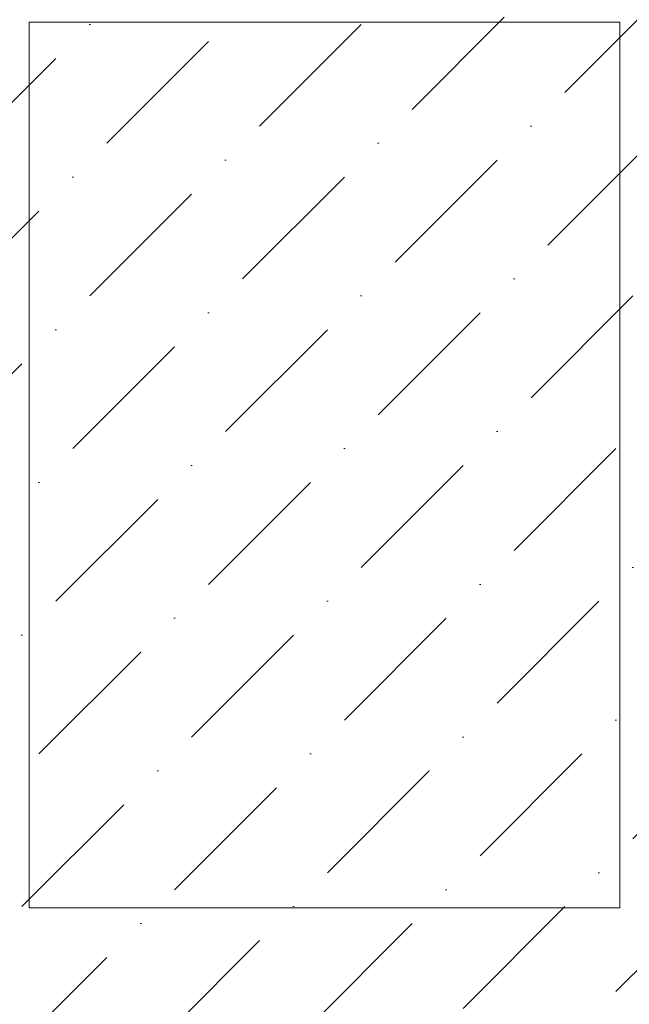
# Model space of a CAD drawing. Header units: millimetres. Extents: x -2932 to 42042, y -9257 to 17298.
# Tile 100 of 162: x 26471 to 27297, y 4648 to 5982. Entities that reach past the tile are written whole.
import ezdxf

# ---------------------------------------------------------------- set-up
doc = ezdxf.new("R2010")
doc.units = ezdxf.units.MM
doc.header["$MEASUREMENT"] = 0
doc.layers.add('Furniture-1_Pen_No__62', color=7, linetype='Continuous', lineweight=20, true_color=0xaaaaaa)
doc.layers.add('SA_SISEVIIMISTLUS_Pen_No__102', color=7, linetype='Continuous', lineweight=13, true_color=0xcccccc)
doc.layers.add('I-FURN.IFC Model_Pen_No__2', color=8, linetype='Continuous', lineweight=15)

msp = doc.modelspace()

# ---------------------------------------------------------------- hatches: boundary and pattern name
at = {"layer": 'SA_SISEVIIMISTLUS_Pen_No__102', "linetype": 'Continuous', "lineweight": 13, "true_color": 0xcccccc}
h = msp.add_hatch(dxfattribs=at)
h.set_pattern_fill('Dot___Dashed_0001', color=254, style=0, pattern_type=2)
h.set_pattern_definition([(45, (0, 0), (-183.8478, 183.8478), [195, -65, 0, -65]), (45, (22.98, 206.83), (-183.8478, 183.8478), [195, -65, 0, -65])])
h.paths.add_polyline_path([(22070, 5985), (22070, 4478.5), (22670, 4478.5), (22670, 4360), (19588, 4360), (19588, 3460), (28330.5, 3460), (28330.5, 5985), (25770, 5985), (25760, 6385), (24770, 6377.5), (24770, 5985)])

# ---------------------------------------------------------------- linework, layer by layer
at = {"layer": 'Furniture-1_Pen_No__62', "color": 253, "linetype": 'Continuous', "lineweight": 20, "true_color": 0xaaaaaa}
for p, q in [((26484, 4778.5), (26484, 5978.5)), ((26484, 5978.5), (27284, 5978.5)), ((27284, 5978.5), (27284, 4778.5)), ((26484, 4778.5), (27284, 4778.5))]:
    msp.add_line(p, q, dxfattribs=at)
at = {"layer": 'I-FURN.IFC Model_Pen_No__2', "color": 8, "linetype": 'Continuous', "lineweight": 15}
for p, q in [((26484, 5978.5), (26484, 4778.5)), ((27284, 5978.5), (26484, 5978.5)), ((27284, 4778.5), (27284, 5978.5)), ((26484, 4778.5), (27284, 4778.5))]:
    msp.add_line(p, q, dxfattribs=at)

doc.saveas('drawing.dxf')
